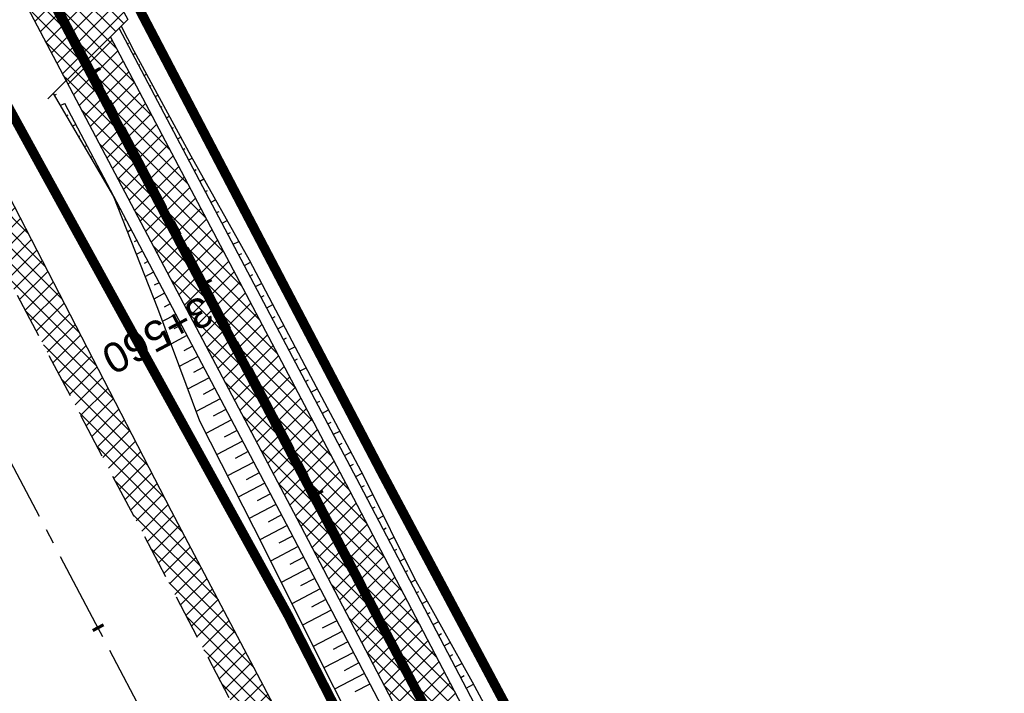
# Model space of a CAD drawing. Header units: metres. Extents: x 7529682 to 7533751, y 5721195 to 5727842.
# Tile 29 of 179: x 7531367 to 7531409, y 5724637 to 5724665. Entities that reach past the tile are written whole.
import ezdxf

# ---------------------------------------------------------------- set-up
doc = ezdxf.new("R2010")
doc.units = ezdxf.units.M
for name, pattern in [('817-dzialki-09-05-04$0$HIDDEN', [0.375, 0.25, -0.125]), ('ACAD_ISO05W100', [33, 24, -3, 0, -3, 0, -3]), ('CENTER', [50.8, 31.75, -6.35, 6.35, -6.35]), ('CENTER2', [28.575, 19.05, -3.175, 3.175, -3.175]), ('HIDDEN', [9.525, 6.35, -3.175])]:
    doc.linetypes.add(name, pattern=pattern)
for name, color, linetype in [('C-DROGI-SYTUACJA', 7, 'Continuous'), ('C-DROGI-SYTUACJA-ETYKIETY', 7, 'Continuous'), ('D-hatch-pobocza', 131, 'Continuous'), ('D-hatch-zjazdy-BA', 244, 'Continuous'), ('D-pobocza', 60, 'Continuous'), ('D-rowy', 160, 'Continuous'), ('D-skarpa', 2, 'Continuous'), ('D-skarpa-kreskowanie', 2, 'Continuous')]:
    doc.layers.add(name, color=color, linetype=linetype)
for name, color, linetype, lineweight, true_color in [('D-ewidencja-numery', 7, 'Continuous', 50, 0x40ff00), ('D-hatch-ciag-pieszo-rowerowy', 7, 'Continuous', 13, 0xff9f80), ('D-LR-etap-III', 7, '817-dzialki-09-05-04$0$HIDDEN', 50, 0x00008f)]:
    doc.layers.add(name, color=color, linetype=linetype, lineweight=lineweight, true_color=true_color)
for name, color, linetype, lineweight in [('D-krawędzie', 3, 'Continuous', 30), ('D-obrzeża', 2, 'Continuous', 30), ('D-oś', 10, 'CENTER', 30), ('D-pas-drogowy', 7, 'ACAD_ISO05W100', 50), ('D-zjazdy', 202, 'Continuous', 30)]:
    doc.layers.add(name, color=color, linetype=linetype, lineweight=lineweight)
doc.layers.add('poprzeczki', color=7, linetype='Continuous', true_color=0x0000c7)
doc.styles.get("Standard").update_dxf_attribs({"font": 'arial.ttf'})
pattern_1 = [(45, (0.88535, 0.46493), (-0.33675960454, 0.33675960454), []), (135, (0.88535, 0.46493), (-0.33675960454, -0.33675960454), [])]

# ---------------------------------------------------------------- blocks, each defined once
blk = doc.blocks.new('AeccTickLine')
at = {"color": 0, "linetype": 'ByBlock', "lineweight": -2}
blk.add_line((0, 1), (0, -1), dxfattribs=at)

msp = doc.modelspace()

# ---------------------------------------------------------------- hatches: boundary and pattern name
at = {"layer": 'D-hatch-ciag-pieszo-rowerowy'}
h = msp.add_hatch(dxfattribs=at)
h.set_pattern_fill('ANSI37', color=256, scale=0.15, style=0)
h.set_pattern_definition(pattern_1)
h.paths.add_polyline_path([(7531426.003, 5724559.81), (7531399.692, 5724609.942), (7531381.172, 5724645.403), (7531371.149, 5724664.426), (7531369.294, 5724662.583), (7531378.958, 5724644.242), (7531397.477, 5724608.783), (7531423.79, 5724558.646), (7531445.036, 5724518.378), (7531473.71, 5724463.87), (7531482.589, 5724446.952), (7531484.87, 5724447.986), (7531475.922, 5724465.034), (7531447.248, 5724519.543)])
at = {"layer": 'D-hatch-pobocza'}
h = msp.add_hatch(dxfattribs=at)
h.set_pattern_fill('ANSI37', color=256, scale=0.15, style=0)
h.set_pattern_definition([(45, (0, 0), (-0.33675960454, 0.33675960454), []), (135, (0, 0), (-0.33675960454, -0.33675960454), [])])
h.paths.add_polyline_path([(7531410.67, 5724574.2), (7531398.06, 5724598.28), (7531373.71, 5724644.55), (7531366.184, 5724659.134), (7531365.969, 5724658.886), (7531365.498, 5724656.917), (7531373.645, 5724641.454), (7531392.162, 5724605.999), (7531418.48, 5724555.853), (7531439.727, 5724515.582), (7531476.36, 5724446.19), (7531478.829, 5724445.626), (7531467.27, 5724466.87), (7531457.65, 5724485.09), (7531437.94, 5724521.98), (7531423.89, 5724548.61)])
at = {"layer": 'D-hatch-zjazdy-BA'}
h = msp.add_hatch(dxfattribs=at)
h.set_pattern_fill('ANSI37', color=256, scale=0.15, style=0)
h.set_pattern_definition(pattern_1)
h.paths.add_polyline_path([(7531369.294, 5724662.583), (7531371.881, 5724665.153), (7531370.201, 5724668.22), (7531367.377, 5724666.221)])

# ---------------------------------------------------------------- linework, layer by layer
at = {"layer": 'C-DROGI-SYTUACJA', "color": 10, "linetype": 'CENTER2', "lineweight": 35, "ltscale": 0.2}
msp.add_lwpolyline([(7531156.869, 5725074.83), (7531166.993, 5725055.55, -0.068732), (7531168.479, 5725051.432), (7531169.1, 5725048.503, 0.068783), (7531171.89, 5725040.776), (7531203.621, 5724980.378), (7531234.8, 5724921.535), (7531259.931, 5724874.055), (7531293.333, 5724810.086), (7531313.16, 5724772.033), (7531341.529, 5724719.923, -0.009023), (7531346.533, 5724710.322), (7531363.735, 5724675.815), (7531380.065, 5724644.823), (7531398.584, 5724609.363), (7531424.897, 5724559.228), (7531446.142, 5724518.961), (7531474.816, 5724464.452), (7531498.201, 5724419.897)], format="xyb", dxfattribs=at)
at = {"layer": 'D-ewidencja-numery', "color": 12, "ltscale": 15, "true_color": 0xc70000}
msp.add_lwpolyline([(7531166.31, 5725074.58), (7531172.29, 5725062.58), (7531170.59, 5725055.606), (7531173.733, 5725044.081), (7531215.342, 5724964.86), (7531238.054, 5724921.685), (7531262.39, 5724875.283), (7531295.587, 5724811.266), (7531348.488, 5724712.363), (7531363.741, 5724682.684), (7531366.987, 5724675.865), (7531382.541, 5724646.111), (7531401.299, 5724610.875), (7531428.965, 5724558.862), (7531449.111, 5724520.398), (7531477.293, 5724465.831), (7531500.996, 5724421.113)], dxfattribs=at)
at = {"layer": 'D-krawędzie', "linetype": 'HIDDEN', "ltscale": 0.3, "flags": 128}
msp.add_lwpolyline([(7530572.01, 5726166.06), (7530620.381, 5726072.761), (7530641.555, 5726032.008), (7530660.961, 5725995.07), (7530689.128, 5725941.54), (7530707.336, 5725907.032), (7530725.256, 5725873.093), (7530743.97, 5725837.654), (7530770.527, 5725787.119), (7530787.864, 5725754.267), (7530809.898, 5725712.542), (7530824.739, 5725684.389), (7530840.856, 5725653.693), (7530860.675, 5725616.154), (7530865.283, 5725607.394), (7530878.05, 5725583.08), (7530918.172, 5725507.178), (7530950.163, 5725446.305), (7530993.419, 5725364.265), (7531022.766, 5725308.719), (7531053.81, 5725249.872), (7531081.166, 5725197.875), (7531103.902, 5725154.541), (7531128.123, 5725108.448), (7531149.3, 5725068.25), (7531167.38, 5725033.767), (7531197.165, 5724976.988), (7531228.151, 5724918.034), (7531253.153, 5724870.491), (7531286.796, 5724806.654), (7531306.74, 5724768.665), (7531335.094, 5724714.652), (7531357.319, 5724672.439), (7531373.645, 5724641.454), (7531392.162, 5724605.999), (7531418.48, 5724555.853), (7531439.727, 5724515.582), (7531468.399, 5724461.077), (7531491.782, 5724416.528), (7531531.99, 5724339.833), (7531557.227, 5724291.659), (7531569.852, 5724267.577), (7531591.376, 5724226.548), (7531610.004, 5724191.103), (7531616.883, 5724177.999), (7531629.985, 5724153.025), (7531641.007, 5724132.022), (7531664.906, 5724087.617), (7531677.644, 5724064.786), (7531683.112, 5724054.988), (7531686.753, 5724048.18), (7531695.448, 5724031.697), (7531703.749, 5724015.917), (7531709.214, 5724005.514), (7531719.389, 5723986.147), (7531726.295, 5723973), (7531732.741, 5723960.736), (7531735.13, 5723956.19)], dxfattribs=at)
at = {"layer": 'D-LR-etap-III', "ltscale": 10, "flags": 128}
msp.add_lwpolyline([(7531750.474, 5723895.103, 0.4, 0.4, 0), (7531750.505, 5723895.13, 0.4, 0.4, 0), (7531682.71, 5724022.92, 0.4, 0.4, 0), (7531619.177, 5724147.204, 0.4, 0.4, 0), (7531592.309, 5724198.489, 0.4, 0.4, 0), (7531553.264, 5724272.919, 0.4, 0.4, 0), (7531504.02, 5724366.79, 0.4, 0.4, 0), (7531482.09, 5724407.62, 0.4, 0.4, 0), (7531412.35, 5724541.183, 0.4, 0.4, 0), (7531388.464, 5724586.93, 0.4, 0.4, 0), (7531345.12, 5724669.94, 0.4, 0.4, 0), (7531127.66, 5725081.67, 0.4, 0.4, 0), (7531059.253, 5725211.041, 0.4, 0.4, 0), (7531008.007, 5725307.954, 0.4, 0.4, 0), (7530964.182, 5725390.836, 0.4, 0.4, 0), (7530914.557, 5725484.684, 0.4, 0.4, 0), (7530865.243, 5725577.494, 0.4, 0.4, 0), (7530840.085, 5725624.059, 0.4, 0.4, 0), (7530802.56, 5725694.925, 0.4, 0.4, 0), (7530755.54, 5725787.51, 0.4, 0.4, 0), (7530708.718, 5725876.303, 0.4, 0.4, 0), (7530695.12, 5725902.09, 0.4, 0.4, 0), (7530642.914, 5726001.078, 0.4, 0.4, 0), (7530634.935, 5726016.147, 0.4, 0.4, 0), (7530610.82, 5726061.93, 0.4, 0.4, 0), (7530610.82, 5726061.93, 0.4, 0.4, 0), (7530607.21, 5726063.51, 0.4, 0.4, 0), (7530597.42, 5726080.68, 0.4, 0.4, 0), (7530591.16, 5726088.44, 0.4, 0.4, 0), (7530581.28, 5726107.21, 0.4, 0.4, 0), (7530571.29, 5726130.56, 0.4, 0.4, 0), (7530549.555, 5726171.527, 0.4, 0.4, 0), (7530531.014, 5726206.474, 0.4, 0.4, 0), (7530516.461, 5726236.017, 0.4, 0.4, 0), (7530500.799, 5726266.141, 0.4, 0.4, 0), (7530491.35, 5726283.94, 0.4, 0.4, 0), (7530482.4, 5726303.41, 0.4, 0.4, 0), (7530482.4, 5726303.41, 0.4, 0.4, 0), (7530450.41, 5726357.28, 0.4, 0.4, 0), (7530397.759, 5726458.5, 0.4, 0.4, 0), (7530334.708, 5726583.665, 0.4, 0.4, 0), (7530303.939, 5726645.168, 0.4, 0.4, 0), (7530300.51, 5726651.778, 0.4, 0.4, 0), (7530289.214, 5726671.967, 0.4, 0.4, 0), (7530281.54, 5726685.57, 0.4, 0.4, 0), (7530261.371, 5726724.163, 0.4, 0.4, 0), (7530254.03, 5726738.21, 0.4, 0.4, 0), (7530197.22, 5726845.06, 0.4, 0.4, 0), (7530194.71, 5726849.15, 0.4, 0.4, 0), (7530195.92, 5726850.75, 0.4, 0.4, 0), (7530170.547, 5726892.961, 0.4, 0.4, 0), (7530143.175, 5726945.066, 0.4, 0.4, 0), (7530105.06, 5727018.32, 0.4, 0.4, 0), (7530100.06, 5727027.16, 0.4, 0.4, 0), (7530062.319, 5727099.625, 0.4, 0.4, 0), (7530015.379, 5727189.42, 0.4, 0.4, 0), (7529983.208, 5727250.207, 0.4, 0.4, 0), (7529953.284, 5727306.747, 0.4, 0.4, 0), (7529900.671, 5727406.159, 0.4, 0.4, 0), (7529890.63, 5727425.131, 0.4, 0.4, 0), (7529875.155, 5727454.426, 0.4, 0.4, 0), (7529857.56, 5727487.787, 0.4, 0.4, 0), (7529835.194, 5727530.193, 0.4, 0.4, 0), (7529811.741, 5727574.662, 0.4, 0.4, 0), (7529792.102, 5727611.923, 0.4, 0.4, 0), (7529768.066, 5727657.47, 0.4, 0.4, 0), (7529755.211, 5727682.131, 0.4, 0.4, 0), (7529753.31, 5727681.13, 0.4, 0.4, 0), (7529739.21, 5727707.77, 0.4, 0.4, 0), (7529735.395, 5727711.252, 0.4, 0.4, 0), (7529725.42, 5727730.2, 0.4, 0.4, 0), (7529723.55, 5727729.88, 0.4, 0.4, 0), (7529695.567, 5727782.932, 0.4, 0.4, 0), (7529717.68, 5727794.024, 0.4, 0.4, 0), (7529736.275, 5727758.647, 0.4, 0.4, 0), (7529736.275, 5727758.647, 0.4, 0.4, 0), (7529744.511, 5727750.406, 0.4, 0.4, 0), (7529744.511, 5727750.406, 0.4, 0.4, 0), (7529750.283, 5727738.55, 0.4, 0.4, 0), (7529777.109, 5727687.569, 0.4, 0.4, 0), (7529796.515, 5727651.33, 0.4, 0.4, 0), (7529814.938, 5727616.793, 0.4, 0.4, 0), (7529839.007, 5727572.304, 0.4, 0.4, 0), (7529860.618, 5727532.509, 0.4, 0.4, 0), (7529882.349, 5727491.504, 0.4, 0.4, 0), (7529904.865, 5727449.096, 0.4, 0.4, 0), (7529920.747, 5727418.885, 0.4, 0.4, 0), (7529946.677, 5727368.547, 0.4, 0.4, 0), (7529972.025, 5727320.573, 0.4, 0.4, 0), (7529987.74, 5727290.153, 0.4, 0.4, 0), (7529996.497, 5727273.662, 0.4, 0.4, 0), (7530017.541, 5727234.203, 0.4, 0.4, 0), (7530033.054, 5727204.864, 0.4, 0.4, 0), (7530051.623, 5727170.223, 0.4, 0.4, 0), (7530069.277, 5727137.016, 0.4, 0.4, 0), (7530089.385, 5727097.534, 0.4, 0.4, 0), (7530109.713, 5727060.747, 0.4, 0.4, 0), (7530136.77, 5727011.64, 0.4, 0.4, 0), (7530162.447, 5726962.744, 0.4, 0.4, 0), (7530187.674, 5726916.992, 0.4, 0.4, 0), (7530207.821, 5726879.335, 0.4, 0.4, 0), (7530230.626, 5726834.519, 0.4, 0.4, 0), (7530262.288, 5726776.618, 0.4, 0.4, 0), (7530277.51, 5726760.213, 0.4, 0.4, 0), (7530286.037, 5726744.107, 0.4, 0.4, 0), (7530288.097, 5726735.884, 0.4, 0.4, 0), (7530290.394, 5726725.047, 0.4, 0.4, 0), (7530296.177, 5726713.583, 0.4, 0.4, 0), (7530302.726, 5726701.182, 0.4, 0.4, 0), (7530325.685, 5726657.466, 0.4, 0.4, 0), (7530343.244, 5726623.649, 0.4, 0.4, 0), (7530360.23, 5726591.747, 0.4, 0.4, 0), (7530383.209, 5726548.059, 0.4, 0.4, 0), (7530406.018, 5726503.606, 0.4, 0.4, 0), (7530427.465, 5726462.62, 0.4, 0.4, 0), (7530447.928, 5726424.388, 0.4, 0.4, 0), (7530471.127, 5726379.921, 0.4, 0.4, 0), (7530490.501, 5726343.033, 0.4, 0.4, 0), (7530509.499, 5726306.733, 0.4, 0.4, 0), (7530529.89, 5726267.244, 0.4, 0.4, 0), (7530543.852, 5726238.99, 0.4, 0.4, 0), (7530554.809, 5726218.944, 0.4, 0.4, 0), (7530559.027, 5726212.223, 0.4, 0.4, 0), (7530563.061, 5726206.41, 0.4, 0.4, 0), (7530566.934, 5726200.464, 0.4, 0.4, 0), (7530569.771, 5726194.902, 0.4, 0.4, 0), (7530571.473, 5726191.282, 0.4, 0.4, 0), (7530572.839, 5726188.025, 0.4, 0.4, 0), (7530575.295, 5726182.035, 0.4, 0.4, 0), (7530579.737, 5726173.306, 0.4, 0.4, 0), (7530583.3, 5726167.41, 0.4, 0.4, 0), (7530593.4, 5726163.33, 0.4, 0.4, 0), (7530598.618, 5726155.264, 0.4, 0.4, 0), (7530608.258, 5726140.497, 0.4, 0.4, 0), (7530603.27, 5726136.83, 0.4, 0.4, 0), (7530606.53, 5726131.84, 0.4, 0.4, 0), (7530604.239, 5726124.217, 0.4, 0.4, 0), (7530605.847, 5726121.63, 0.4, 0.4, 0), (7530608.972, 5726116.164, 0.4, 0.4, 0), (7530618.114, 5726097.791, 0.4, 0.4, 0), (7530651.213, 5726034.96, 0.4, 0.4, 0), (7530670.244, 5725998.611, 0.4, 0.4, 0), (7530698.075, 5725945.953, 0.4, 0.4, 0), (7530716.506, 5725911.305, 0.4, 0.4, 0), (7530735.223, 5725875.667, 0.4, 0.4, 0), (7530752.504, 5725842.155, 0.4, 0.4, 0), (7530778.311, 5725793.501, 0.4, 0.4, 0), (7530797.5, 5725756.382, 0.4, 0.4, 0), (7530812.519, 5725728.289, 0.4, 0.4, 0), (7530820.039, 5725713.16, 0.4, 0.4, 0), (7530822.422, 5725710.194, 0.4, 0.4, 0), (7530833.155, 5725688.801, 0.4, 0.4, 0), (7530849.629, 5725656.159, 0.4, 0.4, 0), (7530867.983, 5725621.964, 0.4, 0.4, 0), (7530872.63, 5725612.888, 0.4, 0.4, 0), (7530880.354, 5725597.595, 0.4, 0.4, 0), (7530883.839, 5725593.389, 0.4, 0.4, 0), (7530891.782, 5725587.763, 0.4, 0.4, 0), (7530895.039, 5725584.281, 0.4, 0.4, 0), (7530897.034, 5725580.941, 0.4, 0.4, 0), (7530900.952, 5725579.946, 0.4, 0.4, 0), (7530904.81, 5725571.977, 0.4, 0.4, 0), (7530903.682, 5725568.566, 0.4, 0.4, 0), (7530908.901, 5725558.845, 0.4, 0.4, 0), (7530910.252, 5725545.672, 0.4, 0.4, 0), (7530912.873, 5725538.646, 0.4, 0.4, 0), (7530945.278, 5725478.464, 0.4, 0.4, 0), (7530959.692, 5725450.246, 0.4, 0.4, 0), (7531002.827, 5725368.192, 0.4, 0.4, 0), (7531044.704, 5725290.314, 0.4, 0.4, 0), (7531064.099, 5725253.213, 0.4, 0.4, 0), (7531083.01, 5725216.678, 0.4, 0.4, 0), (7531113.013, 5725158.466, 0.4, 0.4, 0), (7531137.364, 5725113.071, 0.4, 0.4, 0), (7531150.831, 5725086.712, 0.4, 0.4, 0), (7531159.746, 5725076.641, 0.4, 0.4, 0), (7531166.31, 5725074.58, 0.4, 0.4, 0), (7531172.29, 5725062.58, 0.4, 0.4, 0), (7531170.59, 5725055.606, 0.4, 0.4, 0), (7531173.733, 5725044.081, 0.4, 0.4, 0), (7531215.342, 5724964.86, 0.4, 0.4, 0), (7531238.054, 5724921.685, 0.4, 0.4, 0), (7531262.39, 5724875.283, 0.4, 0.4, 0), (7531295.587, 5724811.266, 0.4, 0.4, 0), (7531348.488, 5724712.363, 0.4, 0.4, 0), (7531363.741, 5724682.684, 0.4, 0.4, 0), (7531366.987, 5724675.865, 0.4, 0.4, 0), (7531382.541, 5724646.111, 0.4, 0.4, 0), (7531401.299, 5724610.875, 0.4, 0.4, 0), (7531428.965, 5724558.862, 0.4, 0.4, 0), (7531449.111, 5724520.398, 0.4, 0.4, 0), (7531477.293, 5724465.831, 0.4, 0.4, 0), (7531500.996, 5724421.113, 0.4, 0.4, 0), (7531512.122, 5724400.549, 0.4, 0.4, 0), (7531513.782, 5724396.757, 0.4, 0.4, 0), (7531526.32, 5724379.39, 0.4, 0.4, 0), (7531566.784, 5724302.736, 0.4, 0.4, 0), (7531612.277, 5724225.61, 0.4, 0.4, 0), (7531620.493, 5724210.548, 0.4, 0.4, 0), (7531631.578, 5724196.258, 0.4, 0.4, 0), (7531653.484, 5724152.434, 0.4, 0.4, 0), (7531661.151, 5724128.494, 0.4, 0.4, 0), (7531673.881, 5724101.186, 0.4, 0.4, 0), (7531684.691, 5724081.184, 0.4, 0.4, 0), (7531699.212, 5724051.17, 0.4, 0.4, 0), (7531704.034, 5724040.584, 0.4, 0.4, 0), (7531704.034, 5724040.584, 0.4, 0.4, 0), (7531703.913, 5724037.17, 0.4, 0.4, 0), (7531736.42, 5723969.232, 0.4, 0.4, 0), (7531738.285, 5723967.699, 0.4, 0.4, 0), (7531742.181, 5723962.346, 0.4, 0.4, 0), (7531744.286, 5723958.616, 0.4, 0.4, 0), (7531755.393, 5723944.193, 0.4, 0.4, 0), (7531758.69, 5723936.76, 0.4, 0.4, 0), (7531780.08, 5723929.25, 0.4, 0.4, 0), (7531792.612, 5723906.338, 0.4, 0.4, 0), (7531792.612, 5723906.338, 0.4, 0.4, 0), (7531756.962, 5723883.055, 0.4, 0.4, 0), (7531750.46, 5723895.13, 0.4, 0.4, 0), (7531750.46, 5723895.13, 0, 0, 0)], format="xyseb", dxfattribs=at)
at = {"layer": 'D-obrzeża'}
msp.add_lwpolyline([(7531162.547, 5725061.318), (7531165.882, 5725054.959, -0.068574), (7531167.27, 5725051.106), (7531167.915, 5725048.068, 0.068789), (7531170.704, 5725040.34), (7531202.515, 5724979.795), (7531233.696, 5724920.95), (7531258.824, 5724873.473), (7531292.225, 5724809.507), (7531312.052, 5724771.454), (7531340.423, 5724719.339, -0.00902), (7531345.426, 5724709.741), (7531362.629, 5724675.233), (7531378.958, 5724644.242), (7531397.477, 5724608.783), (7531423.79, 5724558.646), (7531445.036, 5724518.378), (7531473.71, 5724463.87), (7531497.095, 5724419.316), (7531505.905, 5724402.511, -0.033171), (7531508.586, 5724396.451), (7531511.248, 5724389.164)], format="xyb", dxfattribs=at)
msp.add_lwpolyline([(7531484.87, 5724447.986), (7531475.922, 5724465.034), (7531447.248, 5724519.543), (7531426.003, 5724559.81), (7531399.692, 5724609.942), (7531381.172, 5724645.403), (7531371.149, 5724664.426)], dxfattribs=at)
at = {"layer": 'D-oś', "ltscale": 0.1}
msp.add_lwpolyline([(7531488.683, 5724414.901), (7531465.302, 5724459.448), (7531436.63, 5724513.951), (7531415.383, 5724554.223), (7531389.061, 5724604.375), (7531370.545, 5724639.828), (7531354.222, 5724670.808), (7531331.996, 5724713.024), (7531303.641, 5724767.038), (7531283.699, 5724805.024), (7531250.055, 5724868.862), (7531225.053, 5724916.406), (7531194.065, 5724975.362), (7531164.28, 5725032.142), (7531146.202, 5725066.622)], dxfattribs=at)
at = {"layer": 'D-pas-drogowy', "ltscale": 0.2, "flags": 128}
msp.add_lwpolyline([(7531633.019, 5724182.834, 0.4, 0.4, 0), (7531617.559, 5724211.608, 0.4, 0.4, 0), (7531566.784, 5724302.736, 0.4, 0.4, 0), (7531538.419, 5724356.47, 0.4, 0.4, 0), (7531526.32, 5724379.39, 0.4, 0.4, 0), (7531516.102, 5724393.607, 0.4, 0.4, 0.001485), (7531513.78, 5724396.838, 0.4, 0.4, 0), (7531501.87, 5724413.41, 0.4, 0.4, 0), (7531474.926, 5724464.508, 0.4, 0.4, 0), (7531446.2, 5724518.992, 0.4, 0.4, 0), (7531424.962, 5724559.262, 0.4, 0.4, 0), (7531398.444, 5724609.566, 0.4, 0.4, 0), (7531379.647, 5724645.216, 0.4, 0.4, 0), (7531365.23, 5724672.56, 0.4, 0.4, 0), (7531341.306, 5724717.915, 0.4, 0.4, 0), (7531312.9, 5724771.789, 0.4, 0.4, 0), (7531292.591, 5724810.307, 0.4, 0.4, 0), (7531259.392, 5724873.271, 0.4, 0.4, 0), (7531233.74, 5724921.923, 0.4, 0.4, 0), (7531203.073, 5724980.092, 0.4, 0.4, 0), (7531173.471, 5725036.225, 0.4, 0.4, 0), (7531168.27, 5725046.09, 0.4, 0.4, 0), (7531172.29, 5725062.58, 0.4, 0.4, 0), (7531166.31, 5725074.58, 0.4, 0.4, 0), (7531150.32, 5725079.6, 0.4, 0.4, 0), (7531141.5, 5725096.43, 0.4, 0.4, 0), (7531109.312, 5725157.814, 0.4, 0.4, 0), (7531086.641, 5725201.048, 0.4, 0.4, 0), (7531059.198, 5725253.384, 0.4, 0.4, 0), (7531028.207, 5725312.489, 0.4, 0.4, 0), (7530999.105, 5725367.99, 0.4, 0.4, 0), (7530956.248, 5725449.725, 0.4, 0.4, 0), (7530924.398, 5725510.464, 0.4, 0.4, 0), (7530897.51, 5725561.74, 0.4, 0.4, 0), (7530894.46, 5725566.14, 0.4, 0.4, 0), (7530892.16, 5725570.49, 0.4, 0.4, 0), (7530869.363, 5725613.307, 0.4, 0.4, 0), (7530861.694, 5725627.705, 0.4, 0.4, 0), (7530852.74, 5725644.52, 0.4, 0.4, 0), (7530831.51, 5725684.2, 0.4, 0.4, 0), (7530811.13, 5725722.52, 0.4, 0.4, 0), (7530792.348, 5725757.941, 0.4, 0.4, 0), (7530768.03, 5725803.8, 0.4, 0.4, 0), (7530748.769, 5725840.179, 0.4, 0.4, 0), (7530727.7, 5725879.97, 0.4, 0.4, 0), (7530712.098, 5725909.545, 0.4, 0.4, 0), (7530693.644, 5725944.645, 0.4, 0.4, 0), (7530665.702, 5725997.539, 0.4, 0.4, 0), (7530641.76, 5726042.88, 0.4, 0.4, 0), (7530616.5, 5726091.48, 0.4, 0.4, 0), (7530604.628, 5726114.32, 0.4, 0.4, -0.007763), (7530602.5, 5726118.43, 0.4, 0.4, 0), (7530603.992, 5726123.395, 0.4, 0.4, 0), (7530606.53, 5726131.84, 0.4, 0.4, 0), (7530603.27, 5726136.83, 0.4, 0.4, 0), (7530593.776, 5726151.369, 0.4, 0.4, 0), (7530590.203, 5726156.84, 0.4, 0.4, 0), (7530583.3, 5726167.41, 0.4, 0.4, 0), (7530580.578, 5726170.428, 0.4, 0.4, 0), (7530575.85, 5726175.67, 0.4, 0.4, 0), (7530569.01, 5726186.66, 0.4, 0.4, 0), (7530562.555, 5726199.189, 0.4, 0.4, 0), (7530555.67, 5726211.39, 0.4, 0.4, 0), (7530548.29, 5726224.23, 0.4, 0.4, 0), (7530540.58, 5726237.71, 0.4, 0.4, 0), (7530532.68, 5726252.65, 0.4, 0.4, 0), (7530524.06, 5726269.35, 0.4, 0.4, 0), (7530502.82, 5726309.91, 0.4, 0.4, 0), (7530488.83, 5726336.63, 0.4, 0.4, 0), (7530466.03, 5726380.16, 0.4, 0.4, 0), (7530438.47, 5726432.77, 0.4, 0.4, 0), (7530424.53, 5726459.09, 0.4, 0.4, 0), (7530401.63, 5726502.97, 0.4, 0.4, 0), (7530383.38, 5726538.06, 0.4, 0.4, 0), (7530353.97, 5726593.52, 0.4, 0.4, 0), (7530338.47, 5726622.74, 0.4, 0.4, 0), (7530322.01, 5726653.88, 0.4, 0.4, 0), (7530297.54, 5726700.33, 0.4, 0.4, 0), (7530287.38, 5726719.6, 0.4, 0.4, 0), (7530285.95, 5726722.316, 0.4, 0.4, 0), (7530280.26, 5726733.12, 0.4, 0.4, 0), (7530266.73, 5726758.74, 0.4, 0.4, 0), (7530260.42, 5726770.47, 0.4, 0.4, 0), (7530253.25, 5726783.82, 0.4, 0.4, 0), (7530244.95, 5726799.33, 0.4, 0.4, 0), (7530239.39, 5726808.49, 0.4, 0.4, 0), (7530238.29, 5726807.9, 0.4, 0.4, 0), (7530218.11, 5726850.67, 0.4, 0.4, 0), (7530175.907, 5726928.168, 0.4, 0.4, 0), (7530096.68, 5727076.15, 0.4, 0.4, 0), (7530094.68, 5727079.89, 0.4, 0.4, 0), (7530064.597, 5727135.523, 0.4, 0.4, 0), (7530046.731, 5727168.892, 0.4, 0.4, 0), (7530025.803, 5727208.461, 0.4, 0.4, 0), (7530012.847, 5727232.979, 0.4, 0.4, 0), (7529994.15, 5727268.45, 0.4, 0.4, 0), (7529981.671, 5727291.93, 0.4, 0.4, 0), (7529949.89, 5727351.73, 0.4, 0.4, 0), (7529924.75, 5727399.03, 0.4, 0.4, 0), (7529915.516, 5727417.1, 0.4, 0.4, 0), (7529885.83, 5727475.19, 0.4, 0.4, 0), (7529862.56, 5727519.97, 0.4, 0.4, 0), (7529852.985, 5727538.191, 0.4, 0.4, 0), (7529836.513, 5727569.511, 0.4, 0.4, 0), (7529815.369, 5727609.141, 0.4, 0.4, 0), (7529792.795, 5727651.247, 0.4, 0.4, 0), (7529774.199, 5727685.858, 0.4, 0.4, 0), (7529746.966, 5727736.059, 0.4, 0.4, 0), (7529733.92, 5727757.62, 0.4, 0.4, 0), (7529708.607, 5727806.389, 0.4, 0.4, 0), (7529688.492, 5727796.345, 0.4, 0.4, 0), (7529723.55, 5727729.88, 0.4, 0.4, 0), (7529725.42, 5727730.2, 0.4, 0.4, 0), (7529735.38, 5727711.28, 0.4, 0.4, 0), (7529739.21, 5727707.77, 0.4, 0.4, 0), (7529753.31, 5727681.13, 0.4, 0.4, 0), (7529755.178, 5727682.114, 0.4, 0.4, 0), (7529792.102, 5727611.923, 0.4, 0.4, 0), (7529811.741, 5727574.662, 0.4, 0.4, 0), (7529835.194, 5727530.193, 0.4, 0.4, 0), (7529857.56, 5727487.787, 0.4, 0.4, 0), (7529875.155, 5727454.426, 0.4, 0.4, 0), (7529890.63, 5727425.131, 0.4, 0.4, 0), (7529900.671, 5727406.159, 0.4, 0.4, 0), (7529953.284, 5727306.747, 0.4, 0.4, 0), (7529983.208, 5727250.207, 0.4, 0.4, 0), (7530015.379, 5727189.42, 0.4, 0.4, 0), (7530062.319, 5727099.625, 0.4, 0.4, 0), (7530100.06, 5727027.16, 0.4, 0.4, 0), (7530105.06, 5727018.32, 0.4, 0.4, 0), (7530143.175, 5726945.066, 0.4, 0.4, 0), (7530170.547, 5726892.961, 0.4, 0.4, 0), (7530195.92, 5726850.75, 0.4, 0.4, 0), (7530194.71, 5726849.15, 0.4, 0.4, 0), (7530197.22, 5726845.06, 0.4, 0.4, 0), (7530254.03, 5726738.21, 0.4, 0.4, 0), (7530261.371, 5726724.163, 0.4, 0.4, 0), (7530281.54, 5726685.57, 0.4, 0.4, 0), (7530289.214, 5726671.967, 0.4, 0.4, 0), (7530300.51, 5726651.778, 0.4, 0.4, 0), (7530303.939, 5726645.168, 0.4, 0.4, 0), (7530334.708, 5726583.665, 0.4, 0.4, 0), (7530397.759, 5726458.5, 0.4, 0.4, 0), (7530450.41, 5726357.28, 0.4, 0.4, 0), (7530482.4, 5726303.41, 0.4, 0.4, 0), (7530483.688, 5726301.003, 0.4, 0.4, 0), (7530491.35, 5726283.94, 0.4, 0.4, 0), (7530512.67, 5726243.78, 0.4, 0.4, 0), (7530529.43, 5726209.46, 0.4, 0.4, 0), (7530571.29, 5726130.56, 0.4, 0.4, 0), (7530581.28, 5726107.21, 0.4, 0.4, 0), (7530591.16, 5726088.44, 0.4, 0.4, 0), (7530597.42, 5726080.68, 0.4, 0.4, 0), (7530607.21, 5726063.51, 0.4, 0.4, 0), (7530610.82, 5726061.93, 0.4, 0.4, 0), (7530634.935, 5726016.147, 0.4, 0.4, 0), (7530642.914, 5726001.078, 0.4, 0.4, 0), (7530695.12, 5725902.09, 0.4, 0.4, 0), (7530708.718, 5725876.303, 0.4, 0.4, 0), (7530755.54, 5725787.51, 0.4, 0.4, 0), (7530802.56, 5725694.925, 0.4, 0.4, 0), (7530840.085, 5725624.059, 0.4, 0.4, 0), (7530865.243, 5725577.494, 0.4, 0.4, 0), (7530914.557, 5725484.684, 0.4, 0.4, 0), (7530964.182, 5725390.836, 0.4, 0.4, 0), (7531008.007, 5725307.954, 0.4, 0.4, 0), (7531059.253, 5725211.041, 0.4, 0.4, 0), (7531127.66, 5725081.67, 0.4, 0.4, 0), (7531345.12, 5724669.94, 0.4, 0.4, 0), (7531388.464, 5724586.93, 0.4, 0.4, 0), (7531412.35, 5724541.183, 0.4, 0.4, 0), (7531482.09, 5724407.62, 0.4, 0.4, 0), (7531504.02, 5724366.79, 0.4, 0.4, 0), (7531519.374, 5724337.52, 0.4, 0.4, 0), (7531563.749, 5724252.932, 0.4, 0.4, 0), (7531602.175, 5724179.681, 0.4, 0.4, 0), (7531619.177, 5724147.204, 0.4, 0.4, 0), (7531625.038, 5724135.635, 0.4, 0.4, 0), (7531656.796, 5724073.316, 0.4, 0.4, 0), (7531675.12, 5724037.36, 0.4, 0.4, 0), (7531682.71, 5724022.92, 0.4, 0.4, 0), (7531705.565, 5723979.811, 0.4, 0.4, 0), (7531736.606, 5723921.262, 0.4, 0.4, 0), (7531750.46, 5723895.13, 0.4, 0.4, 0), (7531740.77, 5723886.56, 0.4, 0.4, 0), (7531732.86, 5723885, 0.4, 0.4, 0), (7531722.18, 5723887.77, 0.4, 0.4, 0), (7531729.87, 5723862.17, 0.4, 0.4, 0), (7531742.92, 5723861.93, 0.4, 0.4, 0), (7531763.71, 5723859.52, 0.4, 0.4, 0), (7531768.42, 5723854.12, 0.4, 0.4, 0), (7531787.42, 5723817.97, 0.4, 0.4, 0), (7531795.57, 5723809.82, 0.4, 0.4, 0), (7531816.347, 5723819.85, 0.4, 0.4, 0), (7531816.347, 5723819.85, 0.4, 0.4, 0), (7531805.06, 5723843.23, 0.4, 0.4, 0), (7531803.61, 5723886.23, 0.4, 0.4, 0), (7531803.61, 5723886.23, 0.4, 0.4, 0), (7531780.08, 5723929.25, 0.4, 0.4, 0), (7531758.69, 5723936.76, 0.4, 0.4, 0), (7531749.359, 5723946.412, 0.4, 0.4, 0), (7531742.71, 5723953.29, 0.4, 0.4, 0), (7531735.177, 5723967.878, 0.4, 0.4, 0), (7531722.37, 5723992.68, 0.4, 0.4, 0), (7531705.042, 5724030.886, 0.4, 0.4, 0), (7531699.47, 5724043.17, 0.4, 0.4, 0), (7531692.69, 5724058.11, 0.4, 0.4, 0), (7531679.672, 5724084.017, 0.4, 0.4, 0), (7531674.55, 5724094.21, 0.4, 0.4, 0), (7531666.633, 5724114.003, 0.4, 0.4, 0), (7531649, 5724153.82, 0.4, 0.4, 0), (7531641.49, 5724149.34, 0.4, 0.4, 0), (7531626.04, 5724179.34, 0.4, 0.4, 0), (7531633.03, 5724182.84, 0, 0, 0)], format="xyseb", dxfattribs=at)
at = {"layer": 'D-pobocza'}
for points in [[(7531485.326, 5724448.193), (7531476.365, 5724465.266), (7531447.69, 5724519.776), (7531426.445, 5724560.043), (7531400.135, 5724610.174), (7531381.615, 5724645.636), (7531371.52, 5724664.794)], [(7531369.222, 5724661.648), (7531378.515, 5724644.01), (7531397.034, 5724608.551), (7531423.348, 5724558.413), (7531444.594, 5724518.145), (7531473.267, 5724463.637), (7531482.133, 5724446.746)], [(7531478.829, 5724445.626), (7531467.27, 5724466.87), (7531457.65, 5724485.09), (7531437.94, 5724521.98), (7531423.89, 5724548.61), (7531410.67, 5724574.2), (7531398.06, 5724598.28), (7531373.71, 5724644.55), (7531366.184, 5724659.134)]]:
    msp.add_lwpolyline(points, dxfattribs=at)
at = {"layer": 'D-rowy', "linetype": 'HIDDEN', "ltscale": 0.1, "const_width": 0.4, "flags": 128}
msp.add_lwpolyline([(7531506.121, 5724397.133), (7531489.191, 5724429.341), (7531483.4, 5724440.512), (7531478.412, 5724450.147), (7531462.901, 5724479.304), (7531434.633, 5724532.162), (7531396.749, 5724604.645), (7531378.596, 5724640.173), (7531368.21, 5724659.05), (7531363.9, 5724666.92), (7531355.877, 5724682.662), (7531338.033, 5724716.835), (7531309.902, 5724770.333), (7531304.158, 5724781.147), (7531299.737, 5724789.052), (7531294.93, 5724798.468), (7531279.862, 5724827.641), (7531247.715, 5724888.417), (7531220.373, 5724940.873), (7531195.514, 5724987.527), (7531168.706, 5725038.836), (7531161.296, 5725053.455), (7531161.296, 5725053.455)], dxfattribs=at)
at = {"layer": 'D-skarpa', "linetype": 'Continuous'}
for points in [[(7531371.604, 5724664.878), (7531372.131, 5724663.834), (7531374.525, 5724659.444), (7531376.96, 5724655.075), (7531379.292, 5724650.653), (7531381.638, 5724646.237), (7531381.871, 5724645.774), (7531383.877, 5724641.757), (7531386.306, 5724637.385), (7531388.668, 5724632.977), (7531391.012, 5724628.561), (7531393.326, 5724624.129), (7531395.658, 5724619.706), (7531397.358, 5724616.464), (7531397.975, 5724615.275), (7531400.338, 5724610.868), (7531400.586, 5724610.408), (7531402.713, 5724606.473)], [(7531368.751, 5724662.044), (7531371.277, 5724657.732), (7531373.117, 5724653.05), (7531374.88, 5724648.328), (7531377.146, 5724643.87), (7531377.378, 5724643.407), (7531379.373, 5724639.405), (7531381.621, 5724634.938), (7531388.414, 5724621.563), (7531390.816, 5724617.177), (7531392.586, 5724613.972), (7531393.249, 5724612.807), (7531395.735, 5724608.464), (7531395.995, 5724608.01), (7531398.251, 5724604.131), (7531400.767, 5724599.805), (7531403.198, 5724595.434), (7531412.737, 5724577.853), (7531415.022, 5724573.406), (7531422.697, 5724558.074), (7531423.974, 5724555.51)]]:
    msp.add_lwpolyline(points, dxfattribs=at)
at = {"layer": 'D-skarpa-kreskowanie', "linetype": 'Continuous'}
for p, q in [((7531371.868, 5724664.133, 109.055), (7531371.912, 5724664.156, 109.022)), ((7531372.101, 5724663.691, 109.056), (7531372.185, 5724663.735, 108.993)), ((7531372.334, 5724663.249, 109.057), (7531372.38, 5724663.272, 109.023)), ((7531372.567, 5724662.806, 109.058), (7531372.664, 5724662.857, 108.985)), ((7531372.801, 5724662.364, 109.059), (7531372.852, 5724662.391, 109.02)), ((7531368.792, 5724661.974, 109.078), (7531368.893, 5724662.027, 109.002)), ((7531373.034, 5724661.921, 109.06), (7531373.143, 5724661.979, 108.978)), ((7531369.045, 5724661.542, 109.064), (7531369.227, 5724661.638, 108.927)), ((7531373.267, 5724661.479, 109.061), (7531373.324, 5724661.51, 109.017)), ((7531369.298, 5724661.111, 109.05), (7531369.379, 5724661.153, 108.989)), ((7531373.5, 5724661.037, 109.062), (7531373.622, 5724661.101, 108.97)), ((7531369.551, 5724660.679, 109.036), (7531369.693, 5724660.754, 108.929)), ((7531373.733, 5724660.594, 109.063), (7531373.797, 5724660.628, 109.014)), ((7531369.804, 5724660.247, 109.022), (7531369.865, 5724660.279, 108.976)), ((7531373.966, 5724660.152, 109.064), (7531374.1, 5724660.223, 108.962)), ((7531370.057, 5724659.815, 109.008), (7531370.159, 5724659.869, 108.931)), ((7531374.199, 5724659.71, 109.064), (7531374.269, 5724659.747, 109.011)), ((7531370.31, 5724659.383, 108.994), (7531370.351, 5724659.405, 108.963)), ((7531374.432, 5724659.267, 109.065), (7531374.58, 5724659.345, 108.954)), ((7531370.563, 5724658.951, 108.98), (7531370.625, 5724658.984, 108.933)), ((7531374.665, 5724658.825, 109.066), (7531374.744, 5724658.867, 109.007)), ((7531370.816, 5724658.519, 108.966), (7531370.837, 5724658.531, 108.95)), ((7531374.898, 5724658.383, 109.067), (7531375.067, 5724658.472, 108.94)), ((7531371.069, 5724658.087, 108.952), (7531371.091, 5724658.099, 108.934)), ((7531375.131, 5724657.94, 109.068), (7531375.221, 5724657.988, 109.001)), ((7531371.324, 5724657.657, 108.935), (7531371.317, 5724657.653, 108.934)), ((7531375.364, 5724657.498, 109.069), (7531375.554, 5724657.598, 108.926)), ((7531371.557, 5724657.215, 108.936), (7531371.493, 5724657.181, 108.897)), ((7531371.791, 5724656.772, 108.937), (7531371.734, 5724656.743, 108.898)), ((7531375.597, 5724657.056, 109.07), (7531375.698, 5724657.108, 108.995)), ((7531375.831, 5724656.613, 109.071), (7531376.041, 5724656.724, 108.912)), ((7531372.024, 5724656.33, 108.938), (7531371.861, 5724656.245, 108.823)), ((7531372.257, 5724655.888, 108.939), (7531372.151, 5724655.832, 108.862)), ((7531376.064, 5724656.171, 109.072), (7531376.174, 5724656.229, 108.989)), ((7531376.297, 5724655.729, 109.073), (7531376.528, 5724655.851, 108.898)), ((7531372.49, 5724655.445, 108.94), (7531372.229, 5724655.308, 108.749)), ((7531376.53, 5724655.286, 109.074), (7531376.651, 5724655.35, 108.983)), ((7531372.723, 5724655.003, 108.941), (7531372.568, 5724654.921, 108.826)), ((7531376.763, 5724654.844, 109.075), (7531377.013, 5724654.976, 108.886)), ((7531372.956, 5724654.561, 108.942), (7531372.597, 5724654.372, 108.675)), ((7531376.996, 5724654.401, 109.076), (7531377.121, 5724654.467, 108.981)), ((7531373.189, 5724654.118, 108.943), (7531372.985, 5724654.011, 108.79)), ((7531377.229, 5724653.959, 109.077), (7531377.479, 5724654.091, 108.888)), ((7531373.422, 5724653.676, 108.944), (7531372.966, 5724653.435, 108.601)), ((7531377.462, 5724653.517, 109.078), (7531377.587, 5724653.583, 108.983)), ((7531373.655, 5724653.234, 108.945), (7531373.402, 5724653.1, 108.754)), ((7531377.695, 5724653.074, 109.079), (7531377.946, 5724653.206, 108.89)), ((7531373.888, 5724652.791, 108.946), (7531373.324, 5724652.494, 108.521)), ((7531377.928, 5724652.632, 109.08), (7531378.054, 5724652.698, 108.985)), ((7531374.121, 5724652.349, 108.947), (7531373.811, 5724652.185, 108.713)), ((7531378.161, 5724652.19, 109.08), (7531378.412, 5724652.322, 108.891)), ((7531374.354, 5724651.907, 108.948), (7531373.677, 5724651.55, 108.437)), ((7531378.394, 5724651.747, 109.081), (7531378.52, 5724651.814, 108.987)), ((7531374.587, 5724651.464, 108.949), (7531374.22, 5724651.271, 108.672)), ((7531378.627, 5724651.305, 109.082), (7531378.879, 5724651.437, 108.893)), ((7531374.821, 5724651.022, 108.95), (7531374.03, 5724650.605, 108.353)), ((7531378.861, 5724650.863, 109.083), (7531378.986, 5724650.929, 108.989)), ((7531375.054, 5724650.579, 108.95), (7531374.63, 5724650.356, 108.631)), ((7531379.094, 5724650.42, 109.084), (7531379.345, 5724650.553, 108.895)), ((7531375.287, 5724650.137, 108.951), (7531374.382, 5724649.66, 108.27)), ((7531375.52, 5724649.695, 108.952), (7531375.039, 5724649.441, 108.59)), ((7531379.327, 5724649.978, 109.085), (7531379.453, 5724650.045, 108.99)), ((7531379.56, 5724649.536, 109.086), (7531379.814, 5724649.67, 108.894)), ((7531375.753, 5724649.252, 108.953), (7531374.735, 5724648.716, 108.186)), ((7531379.793, 5724649.093, 109.087), (7531379.921, 5724649.161, 108.991)), ((7531375.986, 5724648.81, 108.954), (7531375.453, 5724648.529, 108.553)), ((7531380.026, 5724648.651, 109.088), (7531380.284, 5724648.787, 108.894)), ((7531376.219, 5724648.368, 108.955), (7531375.147, 5724647.803, 108.147)), ((7531380.259, 5724648.209, 109.089), (7531380.389, 5724648.277, 108.991)), ((7531376.452, 5724647.925, 108.956), (7531375.913, 5724647.641, 108.55)), ((7531380.492, 5724647.766, 109.09), (7531380.753, 5724647.903, 108.894)), ((7531376.685, 5724647.483, 108.957), (7531375.6, 5724646.911, 108.139)), ((7531380.725, 5724647.324, 109.091), (7531380.856, 5724647.393, 108.992)), ((7531376.918, 5724647.041, 108.958), (7531376.372, 5724646.753, 108.547)), ((7531380.958, 5724646.881, 109.092), (7531381.222, 5724647.02, 108.893)), ((7531377.151, 5724646.598, 108.959), (7531376.053, 5724646.02, 108.131)), ((7531381.191, 5724646.439, 109.093), (7531381.324, 5724646.509, 108.993)), ((7531377.384, 5724646.156, 108.96), (7531376.832, 5724645.865, 108.544)), ((7531381.424, 5724645.997, 109.094), (7531381.689, 5724646.136, 108.895)), ((7531377.617, 5724645.714, 108.961), (7531376.506, 5724645.128, 108.123)), ((7531381.657, 5724645.554, 109.095), (7531381.786, 5724645.621, 108.998)), ((7531377.851, 5724645.271, 108.962), (7531377.292, 5724644.977, 108.541)), ((7531381.889, 5724645.111, 109.096), (7531382.137, 5724645.241, 108.909)), ((7531378.084, 5724644.829, 108.963), (7531376.96, 5724644.237, 108.116)), ((7531378.317, 5724644.387, 108.964), (7531377.751, 5724644.089, 108.537)), ((7531382.12, 5724644.668, 109.096), (7531382.24, 5724644.731, 109.006)), ((7531382.352, 5724644.225, 109.097), (7531382.584, 5724644.346, 108.922)), ((7531378.55, 5724643.944, 108.965), (7531377.408, 5724643.348, 108.106)), ((7531382.583, 5724643.781, 109.098), (7531382.695, 5724643.84, 109.014)), ((7531378.781, 5724643.501, 108.966), (7531378.206, 5724643.2, 108.533)), ((7531382.814, 5724643.338, 109.099), (7531383.031, 5724643.451, 108.936)), ((7531379.012, 5724643.058, 108.966), (7531377.854, 5724642.453, 108.095)), ((7531383.046, 5724642.895, 109.1), (7531383.15, 5724642.95, 109.022)), ((7531379.244, 5724642.614, 108.967), (7531378.66, 5724642.31, 108.528)), ((7531383.277, 5724642.452, 109.101), (7531383.478, 5724642.557, 108.95)), ((7531379.475, 5724642.171, 108.968), (7531378.3, 5724641.557, 108.084)), ((7531383.509, 5724642.009, 109.102), (7531383.605, 5724642.059, 109.03)), ((7531379.707, 5724641.728, 108.969), (7531379.115, 5724641.419, 108.524)), ((7531383.74, 5724641.565, 109.103), (7531383.929, 5724641.664, 108.961)), ((7531379.938, 5724641.285, 108.97), (7531378.746, 5724640.662, 108.073)), ((7531383.972, 5724641.122, 109.104), (7531384.072, 5724641.175, 109.029)), ((7531380.17, 5724640.842, 108.971), (7531379.569, 5724640.528, 108.52)), ((7531384.203, 5724640.679, 109.105), (7531384.415, 5724640.79, 108.946)), ((7531380.401, 5724640.398, 108.972), (7531379.192, 5724639.767, 108.063)), ((7531384.435, 5724640.236, 109.106), (7531384.546, 5724640.294, 109.022)), ((7531380.633, 5724639.955, 108.973), (7531380.024, 5724639.637, 108.515)), ((7531384.666, 5724639.793, 109.107), (7531384.901, 5724639.915, 108.931)), ((7531380.864, 5724639.512, 108.974), (7531379.64, 5724638.873, 108.053)), ((7531384.898, 5724639.349, 109.108), (7531385.021, 5724639.414, 109.015)), ((7531381.096, 5724639.069, 108.975), (7531380.48, 5724638.748, 108.512)), ((7531385.129, 5724638.906, 109.109), (7531385.386, 5724639.041, 108.915)), ((7531381.327, 5724638.626, 108.976), (7531380.09, 5724637.98, 108.045)), ((7531381.559, 5724638.182, 108.977), (7531380.937, 5724637.858, 108.509)), ((7531385.361, 5724638.463, 109.11), (7531385.495, 5724638.533, 109.009)), ((7531385.592, 5724638.02, 109.111), (7531385.872, 5724638.166, 108.9)), ((7531381.79, 5724637.739, 108.978), (7531380.54, 5724637.086, 108.037)), ((7531385.824, 5724637.577, 109.112), (7531385.969, 5724637.653, 109.002)), ((7531382.021, 5724637.296, 108.979), (7531381.393, 5724636.968, 108.506)), ((7531386.055, 5724637.133, 109.112), (7531386.357, 5724637.291, 108.886))]:
    msp.add_line(p, q, dxfattribs=at)
at = {"layer": 'D-zjazdy'}
msp.add_lwpolyline([(7531366.4, 5724665.53), (7531370.201, 5724668.22), (7531371.881, 5724665.153), (7531368.535, 5724661.829)], dxfattribs=at)

# ---------------------------------------------------------------- block references
at = {"layer": 'C-DROGI-SYTUACJA-ETYKIETY', "color": 2, "linetype": 'Continuous', "lineweight": 60, "xscale": 0.2499999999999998, "yscale": 0.2499999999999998, "zscale": 0.2499999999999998, "rotation": 297.5760968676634}
msp.add_blockref('AeccTickLine', (7531370.633, 5724639.661), dxfattribs=at)
at = {"layer": 'poprzeczki', "color": 2, "linetype": 'Continuous', "lineweight": 60, "xscale": 0.25, "yscale": 0.25, "zscale": 0.25, "rotation": 297.7848857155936}
for p in [(7531370.5, 5724662.975), (7531375.162, 5724654.128), (7531379.824, 5724645.281)]:
    msp.add_blockref('AeccTickLine', p, dxfattribs=at)

# ---------------------------------------------------------------- texts
at = {"layer": 'C-DROGI-SYTUACJA-ETYKIETY', "color": 2}
msp.add_text('3+560', height=1.25, rotation=207.7849, dxfattribs=at).set_placement((7531375.005, 5724653.621))

doc.saveas('drawing.dxf')
